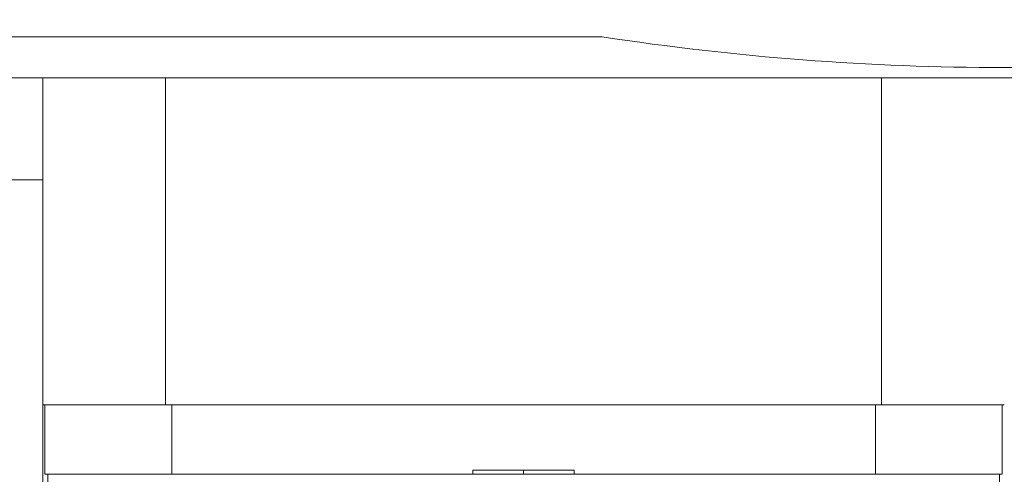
# Model space of a CAD drawing. Header units: millimetres. Extents: x 51337 to 61814, y -21781 to -12277.
# Tile 173 of 256: x 59231 to 59255, y -20789 to -20778. Entities that reach past the tile are written whole.
import ezdxf

# ---------------------------------------------------------------- set-up
doc = ezdxf.new("R2010")
doc.units = ezdxf.units.MM
doc.header["$LTSCALE"] = 0.3175
doc.layers.add('1轮廓实线层', color=7, linetype='Continuous', lineweight=18)

msp = doc.modelspace()

# ---------------------------------------------------------------- linework, layer by layer
at = {"layer": '1轮廓实线层'}
for p, q in [((59293.29339, -20778.97664), (59217.29339, -20778.97664)), ((59217.29339, -20778.97664), (59293.29339, -20778.97664)), ((59231.79339, -20786.97664), (59231.79339, -20778.97664)), ((59231.79339, -20786.97664), (59231.79339, -20778.97664)), ((59234.79339, -20786.97664), (59234.79339, -20778.97664)), ((59252.29339, -20778.97664), (59252.29339, -20786.97664)), ((59231.79471, -20781.47664), (59202.79339, -20781.47664)), ((59231.79339, -20786.97651), (59231.79339, -20790.47664)), ((59231.84339, -20788.67664), (59231.84339, -20786.97664)), ((59231.84339, -20788.67664), (59231.84339, -20786.97664)), ((59234.79339, -20786.97664), (59252.29339, -20786.97664)), ((59234.94339, -20788.67664), (59234.94339, -20786.97664)), ((59252.14339, -20788.67664), (59252.14339, -20786.97664)), ((59255.24339, -20786.97664), (59255.24339, -20788.67664)), ((59255.24339, -20788.67664), (59255.24339, -20786.97664)), ((59231.91339, -20788.67336), (59231.91339, -20789.17933)), ((59234.94339, -20788.67664), (59242.30589, -20788.67664)), ((59242.30589, -20788.57664), (59244.78088, -20788.57664)), ((59242.30589, -20788.57664), (59242.30589, -20788.67664)), ((59243.54339, -20788.67664), (59242.30589, -20788.67664)), ((59243.54339, -20788.57664), (59243.54339, -20788.67664)), ((59244.78088, -20788.67664), (59243.54339, -20788.67664)), ((59244.78088, -20788.67664), (59244.78088, -20788.57664)), ((59244.78088, -20788.67664), (59252.14339, -20788.67664)), ((59255.17339, -20789.17933), (59255.17339, -20788.67336))]:
    msp.add_line(p, q, dxfattribs=at)
msp.add_arc((59255.29339, -20713.97664), 117.32051, 300.7584308, 103.5504853, dxfattribs=at)
msp.add_open_spline([(59245.46676, -20777.97664), (59236.07564, -20777.97664), (59226.68451, -20777.97664), (59217.29339, -20777.97664)], degree=3, dxfattribs=at)
for points, knots in [([(59265.12001, -20777.97664), (59263.49493, -20778.22616), (59261.86034, -20778.41375), (59258.58163, -20778.66399), (59256.93751, -20778.72664), (59253.64926, -20778.72664), (59252.00514, -20778.66399), (59248.72643, -20778.41375), (59247.09184, -20778.22616), (59245.46676, -20777.97664)], [0, 0, 0, 0, 0.25, 0.25, 0.5, 0.5, 0.75, 0.75, 1, 1, 1, 1]), ([(59231.79334, -20786.97664), (59231.79344, -20786.97664), (59231.81272, -20786.97664), (59231.88934, -20786.97664), (59231.94661, -20786.97664), (59232.09689, -20786.97664), (59232.18989, -20786.97664), (59232.40806, -20786.97664), (59232.53322, -20786.97664), (59232.8109, -20786.97664), (59232.96342, -20786.97664), (59233.28993, -20786.97664), (59233.46393, -20786.97664), (59233.82674, -20786.97664), (59234.01554, -20786.97664), (59234.40069, -20786.97664), (59234.59704, -20786.97664), (59234.79339, -20786.97664)], [0, 0, 0, 0, 0.125, 0.125, 0.25, 0.25, 0.375, 0.375, 0.5, 0.5, 0.625, 0.625, 0.75, 0.75, 0.875, 0.875, 1, 1, 1, 1]), ([(59252.29339, -20786.97664), (59252.48973, -20786.97664), (59252.68608, -20786.97664), (59253.07123, -20786.97664), (59253.26003, -20786.97664), (59253.62284, -20786.97664), (59253.79684, -20786.97664), (59254.12335, -20786.97664), (59254.27587, -20786.97664), (59254.55355, -20786.97664), (59254.67871, -20786.97664), (59254.89688, -20786.97664), (59254.98988, -20786.97664), (59255.14016, -20786.97664), (59255.19744, -20786.97664), (59255.2736, -20786.97664), (59255.29304, -20786.97664), (59255.29334, -20786.97664)], [0, 0, 0, 0, 0.12518262, 0.12518262, 0.25036525, 0.25036525, 0.37554787, 0.37554787, 0.50073049, 0.50073049, 0.62591312, 0.62591312, 0.75109574, 0.75109574, 0.87627837, 0.87627837, 1, 1, 1, 1]), ([(59231.84334, -20788.67664), (59231.84344, -20788.67664), (59231.86337, -20788.67664), (59231.94253, -20788.67664), (59232.00171, -20788.67664), (59232.157, -20788.67664), (59232.25311, -20788.67664), (59232.47855, -20788.67664), (59232.60789, -20788.67664), (59232.89482, -20788.67664), (59233.05242, -20788.67664), (59233.38982, -20788.67664), (59233.56962, -20788.67664), (59233.94452, -20788.67664), (59234.13961, -20788.67664), (59234.5376, -20788.67664), (59234.74049, -20788.67664), (59234.94339, -20788.67664)], [0, 0, 0, 0, 0.125, 0.125, 0.25, 0.25, 0.375, 0.375, 0.5, 0.5, 0.625, 0.625, 0.75, 0.75, 0.875, 0.875, 1, 1, 1, 1]), ([(59252.14339, -20788.67664), (59252.34628, -20788.67664), (59252.54917, -20788.67664), (59252.94716, -20788.67664), (59253.14225, -20788.67664), (59253.51715, -20788.67664), (59253.69695, -20788.67664), (59254.03435, -20788.67664), (59254.19195, -20788.67664), (59254.47888, -20788.67664), (59254.60822, -20788.67664), (59254.83366, -20788.67664), (59254.92977, -20788.67664), (59255.08506, -20788.67664), (59255.14424, -20788.67664), (59255.22295, -20788.67664), (59255.24303, -20788.67664), (59255.24334, -20788.67664)], [0, 0, 0, 0, 0.12517818, 0.12517818, 0.25035635, 0.25035635, 0.37553453, 0.37553453, 0.5007127, 0.5007127, 0.62589088, 0.62589088, 0.75106906, 0.75106906, 0.87624723, 0.87624723, 1, 1, 1, 1])]:
    msp.add_open_spline(points, degree=3, knots=knots, dxfattribs=at)

doc.saveas('drawing.dxf')
